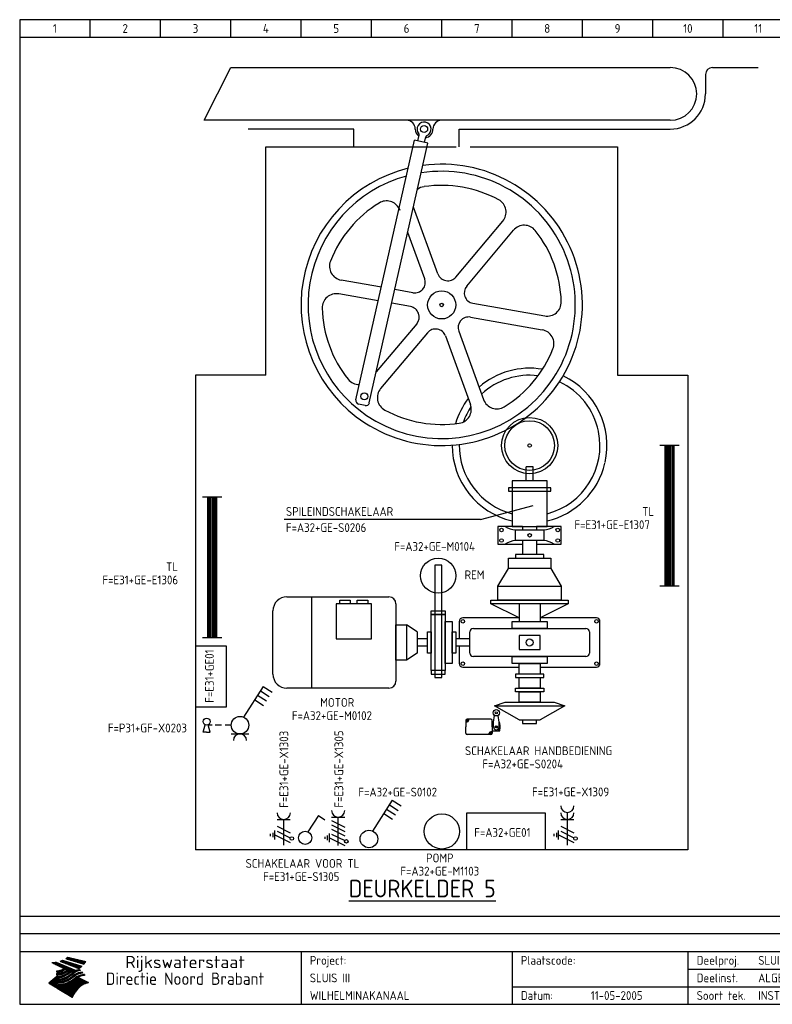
# Model space of a CAD drawing. Extents: x 10 to 411, y 10 to 290.
# Tile 1 of 2: x 10 to 224, y 10 to 290. Entities that reach past the tile are written whole.
import ezdxf
from ezdxf.enums import TextEntityAlignment as Align

# ---------------------------------------------------------------- set-up
doc = ezdxf.new("R2010")
doc.units = 0
doc.header["$MEASUREMENT"] = 0
for name, color, linetype in [('0-25', 7, 'Continuous'), ('0-35', 2, 'Continuous'), ('0-50', 3, 'Continuous'), ('B-25', 7, 'Continuous'), ('B-50', 3, 'Continuous'), ('S-25', 7, 'Continuous')]:
    doc.layers.add(name, color=color, linetype=linetype)
doc.styles.add('ISO', font='iso.shx')
doc.styles.get("Standard").update_dxf_attribs({"font": 'iso.shx'})
doc.styles.add('TXT', font='iso.shx')

# ---------------------------------------------------------------- blocks, each defined once
blk = doc.blocks.new('KADERA3')
at = {"layer": '0-25'}
for p, q in [((30, 285), (30, 290)), ((50, 285), (50, 290)), ((70, 285), (70, 290)), ((90, 285), (90, 290)), ((110, 285), (110, 290)), ((130, 285), (130, 290)), ((150, 285), (150, 290)), ((170, 285), (170, 290)), ((190, 285), (190, 290)), ((210, 285), (210, 290)), ((10, 285), (410, 285)), ((410, 35), (10, 35)), ((410, 30), (10, 30)), ((200, 20), (275, 20)), ((150, 15), (335, 15))]:
    blk.add_line(p, q, dxfattribs=at)
at = {"layer": '0-25', "color": 7}
for p, q in [((21.94, 22.42), (22.53, 22.42)), ((22.06, 22.48), (22.36, 22.48)), ((22.18, 22.53), (27.65, 20.8)), ((22.18, 22.53), (27.65, 20.8)), ((23.14, 22.99), (28.22, 21.46)), ((23.14, 22.99), (28.22, 21.46)), ((23.15, 22.98), (25.33, 22.98)), ((23.23, 23.04), (25.09, 23.04)), ((23.32, 23.1), (24.84, 23.1)), ((23.34, 22.93), (25.57, 22.93)), ((23.4, 23.15), (24.6, 23.15)), ((23.49, 23.21), (24.36, 23.21)), ((23.52, 22.87), (25.81, 22.87)), ((23.57, 23.27), (24.12, 23.27)), ((23.64, 23.32), (23.87, 23.32)), ((23.7, 23.36), (28.82, 22.17)), ((23.7, 23.36), (28.82, 22.17)), ((23.71, 22.82), (26.06, 22.82)), ((23.9, 22.76), (26.3, 22.76)), ((24.09, 22.7), (26.54, 22.7)), ((24.27, 22.65), (26.78, 22.65)), ((24.46, 22.59), (27.03, 22.59)), ((24.65, 22.53), (27.27, 22.53)), ((24.84, 22.48), (27.51, 22.48)), ((25.02, 22.42), (27.75, 22.42)), ((19.1, 21.89), (25.12, 19)), ((19.1, 21.89), (25.12, 19)), ((19.17, 21.86), (20.7, 21.86)), ((19.29, 21.8), (20.83, 21.8)), ((19.4, 21.75), (20.96, 21.75)), ((19.52, 21.69), (21.09, 21.69)), ((19.64, 21.63), (21.22, 21.63)), ((19.74, 21.92), (20.56, 21.92)), ((19.75, 21.58), (21.36, 21.58)), ((19.87, 21.52), (21.49, 21.52)), ((19.99, 21.47), (21.62, 21.47)), ((20.11, 21.41), (21.75, 21.41)), ((20.22, 21.35), (21.88, 21.35)), ((20.25, 21.97), (20.43, 21.97)), ((20.34, 21.3), (22.02, 21.3)), ((20.38, 21.99), (26.02, 19.59)), ((20.38, 21.99), (26.02, 19.59)), ((20.46, 21.24), (22.15, 21.24)), ((20.57, 21.18), (22.28, 21.18)), ((20.69, 21.13), (22.41, 21.13)), ((20.81, 21.07), (22.55, 21.07)), ((20.92, 21.02), (22.68, 21.02)), ((21.04, 20.96), (22.81, 20.96)), ((21.16, 20.9), (22.94, 20.9)), ((21.19, 19.61), (22.35, 19.61)), ((21.27, 20.85), (23.07, 20.85)), ((21.39, 20.79), (23.21, 20.79)), ((21.42, 19.67), (22.47, 19.67)), ((21.47, 22.25), (26.83, 20.19)), ((21.47, 22.25), (26.83, 20.19)), ((21.49, 22.25), (23.07, 22.25)), ((21.51, 20.73), (23.34, 20.73)), ((21.6, 22.2), (23.25, 22.2)), ((21.62, 19.72), (22.59, 19.72)), ((21.63, 20.68), (23.47, 20.68)), ((21.65, 22.31), (22.89, 22.31)), ((21.74, 20.62), (23.6, 20.62)), ((21.75, 22.14), (23.42, 22.14)), ((21.8, 22.37), (22.71, 22.37)), ((21.8, 19.78), (22.69, 19.78)), ((21.86, 20.57), (23.73, 20.57)), ((21.9, 22.08), (23.6, 22.08)), ((21.96, 19.83), (22.79, 19.83)), ((21.98, 20.51), (23.87, 20.51)), ((22.04, 22.03), (23.78, 22.03)), ((22.09, 20.45), (24, 20.45)), ((22.11, 19.89), (22.89, 19.89)), ((22.19, 21.97), (23.96, 21.97)), ((22.21, 20.4), (24.13, 20.4)), ((22.24, 19.95), (22.99, 19.95)), ((22.33, 20.34), (24.26, 20.34)), ((22.34, 21.92), (24.13, 21.92)), ((22.37, 20), (23.08, 20)), ((22.44, 20.28), (24.4, 20.28)), ((22.48, 21.86), (24.31, 21.86)), ((22.49, 20.06), (23.04, 20.06)), ((22.56, 20.23), (24.53, 20.23)), ((22.61, 20.12), (22.93, 20.12)), ((22.63, 21.8), (24.49, 21.8)), ((22.68, 20.17), (24.66, 20.17)), ((22.71, 20.17), (22.82, 20.17)), ((23.11, 20.02), (22.77, 20.2)), ((23.11, 20.02), (22.77, 20.2)), ((22.78, 21.75), (24.67, 21.75)), ((22.79, 20.12), (24.79, 20.12)), ((22.91, 20.06), (24.92, 20.06)), ((22.92, 21.69), (24.85, 21.69)), ((23.03, 20), (25.06, 20)), ((23.07, 21.63), (25.02, 21.63)), ((23.15, 19.95), (25.19, 19.95)), ((23.22, 21.58), (25.2, 21.58)), ((23.26, 19.89), (25.32, 19.89)), ((23.3, 19.61), (23.88, 19.61)), ((23.36, 21.52), (25.38, 21.52)), ((23.38, 19.83), (25.45, 19.83)), ((23.39, 19.67), (23.81, 19.67)), ((23.45, 19.7), (23.58, 19.79)), ((23.45, 19.7), (23.58, 19.79)), ((23.48, 19.72), (23.7, 19.72)), ((23.5, 19.78), (25.58, 19.78)), ((23.51, 21.47), (25.56, 21.47)), ((23.56, 19.78), (23.59, 19.78)), ((23.56, 19.39), (23.9, 19.62)), ((23.56, 19.39), (23.9, 19.62)), ((23.58, 19.79), (23.9, 19.62)), ((23.58, 19.79), (23.9, 19.62)), ((23.61, 19.72), (25.72, 19.72)), ((23.66, 21.41), (25.74, 21.41)), ((23.73, 19.67), (25.85, 19.67)), ((23.8, 21.35), (25.91, 21.35)), ((23.85, 19.61), (25.98, 19.61)), ((23.95, 21.3), (26.09, 21.3)), ((24.09, 21.24), (26.27, 21.24)), ((24.24, 21.18), (26.45, 21.18)), ((24.39, 21.13), (26.62, 21.13)), ((24.53, 21.07), (26.8, 21.07)), ((24.68, 21.02), (26.98, 21.02)), ((24.83, 20.96), (27.16, 20.96)), ((24.97, 20.9), (27.34, 20.9)), ((25.12, 20.85), (27.51, 20.85)), ((25.21, 22.37), (28, 22.37)), ((25.27, 20.79), (27.63, 20.79)), ((25.4, 22.31), (28.24, 22.31)), ((25.41, 20.73), (27.57, 20.73)), ((25.56, 20.68), (27.51, 20.68)), ((25.58, 22.25), (28.48, 22.25)), ((25.71, 20.62), (27.44, 20.62)), ((25.77, 22.2), (28.72, 22.2)), ((25.85, 20.57), (27.37, 20.57)), ((25.96, 22.14), (28.79, 22.14)), ((26, 20.51), (27.29, 20.51)), ((26.06, 19.61), (26.85, 19.61)), ((26.15, 22.08), (28.75, 22.08)), ((26.15, 20.45), (27.22, 20.45)), ((26.21, 19.67), (27.23, 19.67)), ((26.29, 20.4), (27.14, 20.4)), ((26.33, 22.03), (28.71, 22.03)), ((26.44, 20.34), (27.06, 20.34)), ((26.44, 19.72), (27.18, 19.72)), ((26.52, 21.97), (28.66, 21.97)), ((26.59, 20.28), (26.97, 20.28)), ((26.71, 21.92), (28.62, 21.92)), ((26.73, 20.23), (26.89, 20.23)), ((26.9, 21.86), (28.57, 21.86)), ((27.08, 21.8), (28.52, 21.8)), ((27.13, 19.78), (27.25, 19.64)), ((27.13, 19.78), (27.25, 19.64)), ((27.27, 21.75), (28.48, 21.75)), ((27.46, 21.69), (28.43, 21.69)), ((27.65, 21.63), (28.38, 21.63)), ((27.83, 21.58), (28.33, 21.58)), ((28.02, 21.52), (28.28, 21.52)), ((28.21, 21.47), (28.22, 21.47)), ((20.58, 17.88), (18.3, 16)), ((20.58, 17.88), (18.3, 16)), ((19.33, 16.85), (21.07, 16.85)), ((19.4, 16.91), (21.55, 16.91)), ((19.47, 16.97), (21.88, 16.97)), ((19.54, 17.02), (22.13, 17.02)), ((19.61, 17.08), (22.34, 17.08)), ((19.67, 17.13), (20.6, 17.13)), ((19.74, 17.19), (20.6, 17.19)), ((19.81, 17.25), (20.6, 17.25)), ((19.88, 17.3), (20.6, 17.3)), ((19.95, 17.36), (20.6, 17.36)), ((20.01, 17.42), (20.6, 17.42)), ((20.08, 17.47), (20.93, 17.47)), ((20.15, 17.53), (21.26, 17.53)), ((20.22, 17.58), (21.51, 17.58)), ((20.29, 17.64), (21.72, 17.64)), ((20.35, 17.7), (21.9, 17.7)), ((20.42, 17.75), (22.07, 17.75)), ((20.49, 17.81), (22.22, 17.81)), ((20.56, 17.87), (22.36, 17.87)), ((20.6, 19.11), (20.58, 19.51)), ((20.6, 19.11), (20.58, 19.51)), ((20.58, 19.5), (22.09, 19.5)), ((20.58, 19.44), (21.95, 19.44)), ((20.59, 19.38), (21.79, 19.38)), ((20.59, 19.33), (21.62, 19.33)), ((20.59, 19.27), (21.42, 19.27)), ((20.6, 19.22), (21.2, 19.22)), ((20.6, 19.16), (20.93, 19.16)), ((20.6, 19.11), (20.69, 19.12)), ((20.6, 19.11), (20.69, 19.12)), ((20.6, 18.79), (20.77, 18.81)), ((20.6, 18.79), (20.77, 18.81)), ((20.6, 18.29), (20.6, 18.79)), ((20.6, 18.29), (20.6, 18.79)), ((20.6, 18.77), (22.46, 18.77)), ((20.6, 18.71), (22.33, 18.71)), ((20.6, 18.65), (22.19, 18.65)), ((20.6, 18.6), (22.04, 18.6)), ((20.6, 18.54), (21.87, 18.54)), ((20.6, 18.48), (21.68, 18.48)), ((20.6, 18.43), (21.46, 18.43)), ((20.6, 18.37), (21.21, 18.37)), ((20.6, 18.32), (20.87, 18.32)), ((20.6, 18.29), (20.88, 18.32)), ((20.6, 18.29), (20.88, 18.32)), ((20.6, 17.88), (20.86, 17.91)), ((20.6, 17.88), (20.86, 17.91)), ((20.6, 17.43), (20.97, 17.48)), ((20.6, 17.43), (20.97, 17.48)), ((20.6, 17.43), (20.6, 17.09)), ((20.6, 17.43), (20.6, 17.09)), ((20.6, 17.09), (21.26, 17.16)), ((20.6, 17.09), (21.26, 17.16)), ((20.6, 16.8), (21.37, 16.89)), ((20.6, 16.8), (21.37, 16.89)), ((20.6, 16.8), (20.6, 16.45)), ((20.6, 16.8), (20.6, 16.45)), ((20.9, 19.55), (22.23, 19.55)), ((20.9, 18.82), (22.59, 18.82)), ((20.98, 17.92), (22.5, 17.92)), ((21.02, 17.13), (22.53, 17.13)), ((21.32, 18.88), (22.71, 18.88)), ((21.32, 17.98), (22.62, 17.98)), ((21.47, 17.19), (22.7, 17.19)), ((21.59, 18.03), (22.74, 18.03)), ((21.61, 18.93), (22.82, 18.93)), ((21.77, 17.25), (22.85, 17.25)), ((21.8, 18.09), (22.85, 18.09)), ((21.84, 18.99), (22.92, 18.99)), ((21.99, 18.15), (22.95, 18.15)), ((22.01, 17.3), (22.99, 17.3)), ((22.03, 19.05), (23.03, 19.05)), ((22.16, 18.2), (23.05, 18.2)), ((22.21, 19.1), (23.12, 19.1)), ((22.21, 17.36), (23.12, 17.36)), ((22.31, 18.26), (23.15, 18.26)), ((22.36, 19.16), (23.22, 19.16)), ((22.39, 17.42), (23.24, 17.42)), ((22.45, 18.32), (23.24, 18.32)), ((22.51, 19.22), (23.3, 19.22)), ((22.56, 17.47), (23.36, 17.47)), ((22.59, 18.37), (23.33, 18.37)), ((22.64, 19.27), (23.39, 19.27)), ((22.71, 18.43), (23.42, 18.43)), ((22.71, 17.53), (23.47, 17.53)), ((22.77, 19.33), (23.47, 19.33)), ((22.83, 18.48), (23.5, 18.48)), ((22.84, 17.58), (23.57, 17.58)), ((22.89, 19.38), (23.55, 19.38)), ((22.94, 18.54), (23.58, 18.54)), ((22.96, 16.85), (23.86, 16.85)), ((22.97, 17.64), (23.67, 17.64)), ((23, 19.44), (23.63, 19.44)), ((23.04, 18.6), (23.66, 18.6)), ((23.1, 19.5), (23.72, 19.5)), ((23.1, 17.7), (23.77, 17.7)), ((23.12, 16.91), (23.96, 16.91)), ((23.14, 18.65), (23.74, 18.65)), ((23.21, 19.55), (23.8, 19.55)), ((23.21, 17.75), (23.86, 17.75)), ((23.24, 18.71), (23.82, 18.71)), ((23.26, 16.97), (24.05, 16.97)), ((23.32, 17.81), (23.95, 17.81)), ((23.33, 18.77), (23.91, 18.77)), ((23.39, 17.02), (24.14, 17.02)), ((23.42, 18.82), (23.99, 18.82)), ((23.42, 17.87), (24.03, 17.87)), ((23.51, 18.88), (24.07, 18.88)), ((23.52, 17.92), (24.11, 17.92)), ((23.52, 17.08), (24.22, 17.08)), ((23.54, 18.9), (24.3, 19.42)), ((23.54, 18.9), (24.3, 19.42)), ((23.59, 18.93), (24.15, 18.93)), ((23.62, 17.98), (24.2, 17.98)), ((23.63, 17.13), (24.3, 17.13)), ((23.65, 18.59), (24.62, 19.25)), ((23.65, 18.59), (24.62, 19.25)), ((23.67, 18.99), (24.23, 18.99)), ((23.71, 18.03), (24.28, 18.03)), ((23.75, 19.05), (24.32, 19.05)), ((23.75, 17.19), (24.38, 17.19)), ((23.79, 18.09), (24.36, 18.09)), ((23.83, 19.1), (24.4, 19.1)), ((23.85, 17.25), (24.46, 17.25)), ((23.88, 18.15), (24.44, 18.15)), ((23.92, 19.16), (24.48, 19.16)), ((23.94, 18.19), (25.23, 19.07)), ((23.94, 18.19), (25.23, 19.07)), ((23.95, 17.3), (24.55, 17.3)), ((23.96, 19.55), (25.96, 19.55)), ((23.96, 18.2), (24.53, 18.2)), ((24, 19.22), (24.56, 19.22)), ((24.04, 18.26), (24.61, 18.26)), ((24.05, 17.36), (24.63, 17.36)), ((24.06, 17.88), (25.34, 18.76)), ((24.06, 17.88), (25.34, 18.76)), ((24.08, 19.5), (25.88, 19.5)), ((24.08, 19.27), (24.58, 19.27)), ((24.13, 18.32), (24.69, 18.32)), ((24.14, 17.42), (24.71, 17.42)), ((24.16, 19.33), (24.47, 19.33)), ((24.2, 19.44), (25.79, 19.44)), ((24.21, 18.37), (24.77, 18.37)), ((24.23, 17.47), (24.79, 17.47)), ((24.24, 17.48), (25.52, 18.36)), ((24.24, 17.48), (25.52, 18.36)), ((24.25, 19.38), (24.36, 19.38)), ((24.29, 18.43), (24.85, 18.43)), ((24.3, 19.42), (24.62, 19.25)), ((24.3, 19.42), (24.62, 19.25)), ((24.31, 19.38), (25.71, 19.38)), ((24.31, 17.53), (24.87, 17.53)), ((24.35, 17.17), (25.64, 18.05)), ((24.35, 17.17), (25.64, 18.05)), ((24.37, 18.48), (24.94, 18.48)), ((24.39, 17.58), (24.96, 17.58)), ((24.43, 19.33), (25.62, 19.33)), ((24.45, 18.54), (25.02, 18.54)), ((24.47, 17.64), (25.04, 17.64)), ((24.54, 18.6), (25.1, 18.6)), ((24.55, 19.27), (25.54, 19.27)), ((24.56, 17.7), (25.12, 17.7)), ((24.62, 18.65), (25.18, 18.65)), ((24.63, 16.72), (25.91, 17.6)), ((24.63, 16.72), (25.91, 17.6)), ((24.64, 17.75), (25.2, 17.75)), ((24.67, 19.22), (25.45, 19.22)), ((24.7, 18.71), (25.27, 18.71)), ((24.72, 17.81), (25.29, 17.81)), ((24.78, 19.16), (25.37, 19.16)), ((24.78, 18.77), (25.34, 18.77)), ((24.8, 17.87), (25.37, 17.87)), ((24.82, 16.85), (28.23, 16.85)), ((24.87, 18.82), (25.4, 18.82)), ((24.89, 17.92), (25.45, 17.92)), ((24.9, 19.1), (25.28, 19.1)), ((24.9, 16.91), (28.11, 16.91)), ((24.95, 18.88), (25.45, 18.88)), ((24.97, 17.98), (25.53, 17.98)), ((24.99, 16.97), (28, 16.97)), ((25.02, 19.05), (25.2, 19.05)), ((25.03, 18.93), (25.51, 18.93)), ((25.05, 18.03), (25.61, 18.03)), ((25.07, 17.02), (27.89, 17.02)), ((25.11, 18.99), (25.57, 18.99)), ((26.02, 19.59), (25.12, 19)), ((26.02, 19.59), (25.12, 19)), ((25.13, 18.09), (25.68, 18.09)), ((25.15, 17.08), (27.77, 17.08)), ((25.19, 19.05), (25.63, 19.05)), ((25.21, 18.15), (25.75, 18.15)), ((25.23, 17.13), (27.66, 17.13)), ((25.26, 19.1), (25.7, 19.1)), ((25.3, 18.2), (25.82, 18.2)), ((25.31, 17.19), (27.55, 17.19)), ((25.33, 19.16), (25.77, 19.16)), ((25.38, 18.26), (25.89, 18.26)), ((25.39, 19.22), (25.85, 19.22)), ((25.4, 17.25), (27.43, 17.25)), ((25.46, 18.32), (25.97, 18.32)), ((25.47, 19.27), (25.93, 19.27)), ((25.48, 17.3), (27.32, 17.3)), ((25.54, 19.33), (26.03, 19.33)), ((25.54, 18.37), (26.06, 18.37)), ((25.56, 17.36), (27.21, 17.36)), ((25.62, 18.43), (26.14, 18.43)), ((25.63, 19.38), (26.13, 19.38)), ((25.64, 17.42), (27.1, 17.42)), ((25.7, 18.48), (26.24, 18.48)), ((25.72, 19.44), (26.24, 19.44)), ((25.73, 17.47), (26.98, 17.47)), ((25.79, 18.54), (26.34, 18.54)), ((25.81, 17.53), (26.87, 17.53)), ((25.82, 19.5), (26.36, 19.5)), ((25.89, 18.6), (26.46, 18.6)), ((25.89, 17.58), (26.76, 17.58)), ((25.93, 19.55), (26.53, 19.55)), ((25.96, 17.64), (26.64, 17.64)), ((25.99, 18.65), (26.58, 18.65)), ((26.04, 17.7), (26.59, 17.7)), ((26.1, 18.71), (26.72, 18.71)), ((26.12, 17.75), (26.67, 17.75)), ((26.2, 17.81), (26.76, 17.81)), ((26.23, 18.77), (26.89, 18.77)), ((26.29, 17.87), (26.86, 17.87)), ((26.37, 18.82), (27.09, 18.82)), ((26.39, 17.92), (26.97, 17.92)), ((26.49, 17.98), (27.09, 17.98)), ((26.53, 18.88), (27.34, 18.88)), ((26.56, 17.68), (29.54, 16.2)), ((26.56, 17.68), (29.54, 16.2)), ((26.6, 18.03), (27.22, 18.03)), ((26.72, 18.09), (27.38, 18.09)), ((26.73, 18.93), (27.66, 18.93)), ((26.85, 18.15), (27.56, 18.15)), ((26.99, 18.99), (27.9, 18.99)), ((27, 18.2), (27.8, 18.2)), ((27.18, 18.26), (28.13, 18.26)), ((27.26, 19.05), (27.84, 19.05)), ((27.39, 18.32), (28.47, 18.32)), ((27.7, 18.37), (28.49, 18.37)), ((27.78, 19.1), (27.93, 18.96)), ((27.78, 19.1), (27.93, 18.96)), ((28, 18.43), (28.44, 18.43)), ((28.39, 18.48), (28.54, 18.32)), ((28.39, 18.48), (28.54, 18.32)), ((24.94, 11.97), (18.3, 16)), ((24.94, 11.97), (18.3, 16)), ((18.31, 16.01), (20.96, 16.01)), ((18.38, 16.07), (21.46, 16.07)), ((18.38, 15.95), (20.6, 15.95)), ((18.45, 16.12), (21.88, 16.12)), ((18.47, 15.9), (20.6, 15.9)), ((18.52, 16.18), (22.15, 16.18)), ((18.57, 15.84), (20.6, 15.84)), ((18.59, 16.23), (22.38, 16.23)), ((18.65, 16.29), (22.58, 16.29)), ((18.66, 15.78), (20.6, 15.78)), ((18.72, 16.35), (22.75, 16.35)), ((18.75, 15.73), (20.6, 15.73)), ((18.79, 16.4), (22.91, 16.4)), ((18.85, 15.67), (20.6, 15.67)), ((18.86, 16.46), (20.6, 16.46)), ((18.93, 16.52), (20.6, 16.52)), ((18.94, 15.62), (20.6, 15.62)), ((18.99, 16.57), (20.6, 16.57)), ((19.03, 15.56), (27.83, 15.56)), ((19.06, 16.63), (20.6, 16.63)), ((19.12, 15.5), (27.75, 15.5)), ((19.13, 16.68), (20.6, 16.68)), ((19.2, 16.74), (20.6, 16.74)), ((19.22, 15.45), (27.66, 15.45)), ((19.27, 16.8), (20.6, 16.8)), ((19.31, 15.39), (27.58, 15.39)), ((19.4, 15.33), (27.5, 15.33)), ((19.49, 15.28), (27.43, 15.28)), ((19.59, 15.22), (27.36, 15.22)), ((19.68, 15.17), (27.29, 15.17)), ((19.77, 15.11), (27.22, 15.11)), ((19.86, 15.05), (27.15, 15.05)), ((19.96, 15), (27.09, 15)), ((20.05, 14.94), (27.02, 14.94)), ((20.14, 14.88), (26.96, 14.88)), ((20.24, 14.83), (26.9, 14.83)), ((20.33, 14.77), (26.84, 14.77)), ((20.42, 14.72), (26.79, 14.72)), ((20.51, 14.66), (26.73, 14.66)), ((20.6, 16.45), (21.56, 16.56)), ((20.6, 16.45), (21.56, 16.56)), ((20.6, 15.97), (21.67, 16.09)), ((20.6, 15.97), (21.67, 16.09)), ((20.6, 15.97), (20.6, 15.58)), ((20.6, 15.97), (20.6, 15.58)), ((20.6, 15.58), (21.95, 15.73)), ((20.6, 15.58), (21.95, 15.73)), ((20.61, 14.6), (26.68, 14.6)), ((20.7, 16.46), (23.06, 16.46)), ((20.7, 14.55), (26.62, 14.55)), ((20.79, 14.49), (26.57, 14.49)), ((20.88, 14.43), (26.52, 14.43)), ((20.94, 15.62), (27.92, 15.62)), ((20.98, 14.38), (26.47, 14.38)), ((21.07, 14.32), (26.42, 14.32)), ((21.16, 14.27), (26.38, 14.27)), ((21.2, 16.52), (23.2, 16.52)), ((21.25, 14.21), (26.33, 14.21)), ((21.35, 14.15), (26.29, 14.15)), ((21.44, 14.1), (26.24, 14.1)), ((21.45, 15.67), (28.01, 15.67)), ((21.53, 14.04), (26.2, 14.04)), ((21.72, 16.57), (23.32, 16.57)), ((21.96, 15.73), (28.11, 15.73)), ((22.1, 16.63), (23.44, 16.63)), ((22.34, 15.78), (28.21, 15.78)), ((22.38, 16.68), (23.56, 16.68)), ((22.6, 16.74), (23.66, 16.74)), ((22.62, 15.84), (28.33, 15.84)), ((22.79, 16.8), (23.77, 16.8)), ((22.84, 15.9), (28.52, 15.9)), ((23.04, 15.95), (28.71, 15.95)), ((23.21, 16.01), (28.9, 16.01)), ((23.37, 16.07), (29.08, 16.07)), ((23.51, 16.12), (29.27, 16.12)), ((29.41, 16.17), (23.65, 16.17)), ((23.77, 16.23), (29.47, 16.23)), ((23.89, 16.29), (29.36, 16.29)), ((24, 16.35), (29.24, 16.35)), ((24.11, 16.4), (29.13, 16.4)), ((24.21, 16.46), (29.02, 16.46)), ((24.31, 16.52), (28.91, 16.52)), ((24.4, 16.57), (28.79, 16.57)), ((24.49, 16.63), (28.68, 16.63)), ((24.57, 16.68), (28.57, 16.68)), ((24.66, 16.74), (28.45, 16.74)), ((24.74, 16.8), (28.34, 16.8)), ((28.29, 15.83), (29.54, 16.2)), ((28.29, 15.83), (29.54, 16.2)), ((29.54, 16.2), (29.45, 16.17)), ((29.54, 16.2), (29.45, 16.17)), ((29.46, 16.18), (29.47, 16.18)), ((21.63, 13.98), (26.16, 13.98)), ((21.72, 13.93), (26.12, 13.93)), ((21.81, 13.87), (26.08, 13.87)), ((21.9, 13.82), (26.04, 13.82)), ((22, 13.76), (26, 13.76)), ((22.09, 13.7), (25.96, 13.7)), ((22.18, 13.65), (25.93, 13.65)), ((22.27, 13.59), (25.89, 13.59)), ((22.37, 13.53), (25.86, 13.53)), ((22.46, 13.48), (25.82, 13.48)), ((22.55, 13.42), (25.79, 13.42)), ((22.65, 13.37), (25.76, 13.37)), ((22.74, 13.31), (25.73, 13.31)), ((22.83, 13.25), (25.69, 13.25)), ((22.92, 13.2), (25.66, 13.2)), ((23.02, 13.14), (25.63, 13.14)), ((23.11, 13.08), (25.59, 13.08)), ((23.2, 13.03), (25.56, 13.03)), ((23.29, 12.97), (25.53, 12.97)), ((23.39, 12.92), (25.5, 12.92)), ((23.48, 12.86), (25.46, 12.86)), ((23.57, 12.8), (25.43, 12.8)), ((23.66, 12.75), (25.4, 12.75)), ((23.76, 12.69), (25.36, 12.69)), ((23.85, 12.63), (25.33, 12.63)), ((23.94, 12.58), (25.3, 12.58)), ((24.04, 12.52), (25.26, 12.52)), ((24.13, 12.47), (25.23, 12.47)), ((24.22, 12.41), (25.2, 12.41)), ((24.31, 12.35), (25.17, 12.35)), ((24.41, 12.3), (25.13, 12.3)), ((24.5, 12.24), (25.1, 12.24)), ((24.59, 12.18), (25.07, 12.18)), ((24.68, 12.13), (25.03, 12.13)), ((24.78, 12.07), (25, 12.07)), ((24.87, 12.02), (24.97, 12.02)), ((24.94, 11.97), (25.81, 13.45)), ((24.94, 11.97), (25.81, 13.45))]:
    blk.add_line(p, q, dxfattribs=at)
for centre, radius, start, end in [((19.84, 27.26), 5.27, 288.0217, 296.3084), ((19.84, 27.26), 5.27, 288.0217, 296.3084), ((20.49, 27.56), 5.28, 300.0654, 307.393), ((20.49, 27.56), 5.28, 300.0654, 307.393), ((19.15, 29.7), 7.8, 269.6055, 279.0886), ((19.15, 29.7), 7.8, 269.6055, 279.0886), ((19.93, 25.38), 5.91, 276.3402, 298.7463), ((19.93, 25.38), 5.91, 276.3402, 298.7463), ((19.84, 25.09), 6.03, 278.129, 302.868), ((19.84, 25.09), 6.03, 278.129, 302.868), ((20.35, 24.56), 5.76, 274.164, 302.5474), ((20.35, 24.56), 5.76, 274.164, 302.5474), ((27.05, 17.17), 2.63, 107.4286, 133.7799), ((27.05, 17.17), 2.63, 107.4286, 133.7799), ((27.01, 16.84), 2.93, 87.7348, 104.8316), ((27.01, 16.84), 2.93, 87.7348, 104.8316), ((27.37, 15.71), 3.93, 91.7838, 103.2817), ((27.37, 15.71), 3.93, 91.7838, 103.2817), ((24.11, 24.7), 5.26, 301.1147, 312.2814), ((24.11, 24.7), 5.26, 301.1147, 312.2814), ((21.95, 27.32), 8.59, 316.9248, 323.1399), ((21.95, 27.32), 8.59, 316.9248, 323.1399), ((20.21, 23.78), 5.91, 273.6149, 304.3803), ((20.21, 23.78), 5.91, 273.6149, 304.3803), ((20.05, 24.28), 6.02, 277.9472, 305.7139), ((20.05, 24.28), 6.02, 277.9472, 305.7139), ((20.04, 23.49), 6.09, 278.8115, 306.4242), ((20.04, 23.49), 6.09, 278.8115, 306.4242), ((20.53, 23.07), 5.96, 277.0519, 304.973), ((20.53, 23.07), 5.96, 277.0519, 304.973), ((20.72, 22.76), 5.91, 276.3402, 304.3803), ((20.72, 22.76), 5.91, 276.3402, 304.3803), ((21.06, 22.34), 5.81, 274.9043, 303.1745), ((21.06, 22.34), 5.81, 274.9043, 303.1745), ((20.82, 22.06), 6.04, 278.1111, 305.8489), ((20.82, 22.06), 6.04, 278.1111, 305.8489), ((27.45, 16.91), 2.81, 110.4143, 138.7411), ((27.45, 16.91), 2.81, 110.4143, 138.7411), ((27.57, 15.64), 3.4, 98.1566, 126.9045), ((27.57, 15.64), 3.4, 98.1566, 126.9045), ((27.91, 15.54), 3.39, 100.5835, 132.088), ((27.91, 15.54), 3.39, 100.5835, 132.088), ((28.21, 14.74), 3.67, 95.7581, 128.7216), ((28.21, 14.74), 3.67, 95.7581, 128.7216), ((28.4, 15.05), 3.21, 96.3886, 125.0052), ((28.4, 15.05), 3.21, 96.3886, 125.0052), ((27.82, 16.31), 2.8, 90.634, 105.1984), ((27.82, 16.31), 2.8, 90.634, 105.1984), ((28.19, 15.04), 3.93, 93.8342, 103.2817), ((28.19, 15.04), 3.93, 93.8342, 103.2817), ((28.58, 15.69), 2.8, 93.8141, 105.1984), ((28.58, 15.69), 2.8, 93.8141, 105.1984), ((28.95, 14.41), 3.93, 96.0135, 103.2817), ((28.95, 14.41), 3.93, 96.0135, 103.2817), ((21.3, 21.6), 5.91, 276.3402, 304.3803), ((21.3, 21.6), 5.91, 276.3402, 304.3803), ((31.24, 10.26), 6.3, 117.9568, 149.6251), ((31.24, 10.26), 6.3, 117.9568, 149.6251)]:
    blk.add_arc(centre, radius, start, end, dxfattribs=at)
at = {"layer": '0-35'}
for p, q in [((90, 25), (90, 10)), ((150, 25), (150, 10)), ((200, 25), (200, 10))]:
    blk.add_line(p, q, dxfattribs=at)
at = {"layer": '0-50'}
blk.add_line((10, 25), (410, 25), dxfattribs=at)
blk.add_lwpolyline([(10, 10), (410, 10), (410, 290), (10, 290)], close=True, dxfattribs=at)
at = {"layer": '0-25', "style": 'ISO'}
for s, p in [('Project:', (92.5, 22.5)), ('Plaatscode:', (152.5, 22.5)), ('Deelproj.', (202.5, 22.5)), ('Deelinst.', (202.5, 17.5)), ('Datum:', (152.5, 12.5)), ('Soort tek.', (202.5, 12.5))]:
    blk.add_text(s, height=2.5, dxfattribs=at).set_placement(p, align=Align.MIDDLE_LEFT)
for tag, p in [('STR1', (20, 287.5)), ('STR2', (40, 287.5)), ('STR3', (60, 287.5)), ('STR4', (80, 287.5)), ('STR5', (100, 287.5)), ('STR6', (120, 287.5)), ('STR7', (140, 287.5)), ('STR8', (160, 287.5)), ('STR9', (180, 287.5)), ('STR10', (200, 287.5)), ('STR11', (220, 287.5)), ('STR12', (240, 287.5)), ('STR13', (260, 287.5)), ('STR14', (280, 287.5)), ('STR15', (300, 287.5)), ('STR16', (320, 287.5)), ('STR17', (340, 287.5)), ('STR18', (360, 287.5)), ('STR19', (380, 287.5)), ('STR20', (400, 287.5)), ('W', (180, 12.5)), ('Z', (310, 12.5)), ('Y', (327.5, 12.5))]:
    blk.add_attdef(tag, text='', height=2.5, dxfattribs=at).set_placement(p, align=Align.MIDDLE)
for tag, p in [('N', (220, 22.5)), ('B', (92.5, 17.5)), ('P', (220, 17.5)), ('C', (92.5, 12.5)), ('U', (220, 12.5)), ('REV', (295, 12.5))]:
    blk.add_attdef(tag, text='', height=2.5, dxfattribs=at).set_placement(p, align=Align.MIDDLE_LEFT)
at = {"layer": '0-35', "style": 'ISO', "width": 1.182609}
blk.add_text('Rijkswaterstaat', height=3.5, dxfattribs=at).set_placement((40, 20.28), (74, 20.28), align=Align.FIT)
at = {"layer": '0-35', "color": 2, "style": 'ISO', "width": 1.016949}
blk.add_text('Directie Noord Brabant', height=3.5, dxfattribs=at).set_placement((34.5, 15.53), (79.5, 15.53), align=Align.FIT)
at = {"layer": '0-35', "style": 'ISO'}
blk.add_attdef('RNR', text='', height=3.5, dxfattribs=at).set_placement((305, 17.5), align=Align.MIDDLE)
for tag, p in [('X', (178.5, 17.5)), ('FORM', (402.5, 15))]:
    blk.add_attdef(tag, text='', height=3.5, dxfattribs=at).set_placement(p, align=Align.MIDDLE_LEFT)
at = {"layer": '0-50', "style": 'ISO'}
for tag, p in [('M', (342.5, 15)), ('O', (365, 15))]:
    blk.add_attdef(tag, text='', height=5, dxfattribs=at).set_placement(p, align=Align.MIDDLE)
blk.add_attdef('Q', text='', height=5, dxfattribs=at).set_placement((382.5, 15), align=Align.MIDDLE_LEFT)

msp = doc.modelspace()

# ---------------------------------------------------------------- linework, layer by layer
for p, q in [((62.5, 261.39), (70, 276.39)), ((70, 276.39), (195, 276.39)), ((207, 276.39), (220, 276.39)), ((205, 274.39), (205, 268.89)), ((195, 261.39), (62.5, 261.39)), ((105, 258.89), (75, 258.89)), ((105, 253.89), (105, 258.89)), ((135, 253.89), (135, 258.89)), ((135, 258.89), (195, 258.89)), ((105.62, 181.9), (122.29, 255.73)), ((109.42, 181.04), (126.09, 254.87)), ((126.09, 254.87), (122.29, 255.73)), ((123.24, 255.51), (123.61, 257.13)), ((125.14, 255.08), (125.51, 256.7)), ((80, 188.89), (80, 253.89)), ((80, 253.89), (134.13, 253.89)), ((138.13, 253.89), (155, 253.89)), ((155, 253.89), (180, 253.89)), ((180, 253.89), (180, 188.89)), ((117.9, 236.29), (118.07, 235.82)), ((128.92, 217.71), (122, 236.73)), ((134.03, 216.81), (147.36, 232.69)), ((137.1, 214.24), (150.43, 230.12)), ((125.16, 216.34), (120.37, 229.51)), ((112.85, 213.94), (101.4, 215.96)), ((121.82, 212.36), (116.7, 213.26)), ((111.97, 210.04), (100.71, 212.02)), ((121.12, 208.42), (115.82, 209.36)), ((138.88, 209.35), (159.29, 205.75)), ((138.18, 205.41), (158.6, 201.81)), ((122.9, 203.54), (111.41, 189.84)), ((125.97, 200.97), (112.64, 185.08)), ((131.08, 200.07), (138.17, 180.58)), ((134.84, 201.43), (141.93, 181.95)), ((80, 188.89), (60, 188.89)), ((60, 188.89), (60, 53.89)), ((180, 188.89), (200, 188.89)), ((200, 188.89), (200, 53.89)), ((108.23, 180.29), (106.37, 180.71)), ((197.5, 168.89), (192, 168.89)), ((193.5, 168.89), (196, 168.89)), ((193.5, 128.89), (193.5, 168.89)), ((193.8, 168.89), (193.8, 128.89)), ((194.2, 168.89), (194.2, 128.89)), ((194.6, 168.89), (194.6, 128.89)), ((195, 168.89), (195, 128.89)), ((195.4, 168.89), (195.4, 128.89)), ((195.8, 168.89), (195.8, 128.89)), ((196, 168.89), (196, 128.89)), ((156, 162.89), (154, 162.89)), ((154, 158.89), (154, 162.89)), ((156, 158.89), (156, 162.89)), ((149, 156.89), (149, 155.89)), ((161, 156.89), (149, 156.89)), ((150, 158.89), (150, 145.89)), ((160, 158.89), (150, 158.89)), ((160, 145.89), (160, 158.89)), ((161, 155.89), (161, 156.89)), ((67.5, 154.25), (62, 154.25)), ((63.5, 114.25), (63.5, 154.25)), ((63.5, 154.25), (66, 154.25)), ((63.8, 154.25), (63.8, 114.25)), ((64.2, 154.25), (64.2, 114.25)), ((64.6, 154.25), (64.6, 114.25)), ((65, 154.25), (65, 114.25)), ((65.4, 154.25), (65.4, 114.25)), ((65.8, 154.25), (65.8, 114.25)), ((66, 154.25), (66, 114.25)), ((149, 155.89), (161, 155.89)), ((141, 147.89), (156, 151.89)), ((150, 148.89), (150, 146.89)), ((160, 146.89), (160, 148.89)), ((141, 147.89), (85.18, 147.89)), ((146, 145.89), (146, 140.89)), ((153, 145.89), (146, 145.89)), ((150, 145.89), (160, 145.89)), ((153, 145.89), (153, 144.89)), ((164, 145.89), (157, 145.89)), ((157, 145.89), (157, 144.89)), ((164, 140.89), (164, 145.89)), ((151, 144.89), (159, 144.89)), ((151, 141.89), (151, 144.89)), ((159, 144.89), (159, 141.89)), ((146, 140.89), (153, 140.89)), ((159, 141.89), (151, 141.89)), ((153, 141.89), (153, 137.89)), ((157, 141.89), (157, 137.89)), ((157, 140.89), (164, 140.89)), ((159, 137.89), (151, 137.89)), ((151, 137.89), (151, 136.89)), ((159, 136.89), (159, 137.89)), ((130, 134.89), (128, 134.89)), ((128, 134.89), (128, 102.89)), ((130, 102.89), (130, 134.89)), ((149, 136.89), (161, 136.89)), ((149, 133.89), (149, 136.89)), ((151, 136.89), (159, 136.89)), ((161, 136.89), (161, 133.89)), ((146, 128.89), (149, 133.89)), ((161, 133.89), (149, 133.89)), ((161, 133.89), (164, 128.89)), ((146, 128.89), (164, 128.89)), ((146, 124.89), (146, 128.89)), ((164, 128.89), (164, 124.89)), ((197.5, 128.89), (192, 128.89)), ((196, 128.89), (193.5, 128.89)), ((86, 125.89), (100, 125.89)), ((93, 125.89), (93, 99.89)), ((100, 125.89), (115, 125.89)), ((110, 123.89), (100, 123.89)), ((100, 123.89), (100, 113.89)), ((101, 123.89), (101, 124.89)), ((101, 124.89), (104, 124.89)), ((104, 123.89), (101, 123.89)), ((104, 124.89), (104, 123.89)), ((106, 123.89), (106, 124.89)), ((106, 124.89), (109, 124.89)), ((109, 123.89), (106, 123.89)), ((109, 124.89), (109, 123.89)), ((110, 113.89), (110, 123.89)), ((117, 123.89), (117, 101.89)), ((144, 124.89), (166, 124.89)), ((144, 123.89), (144, 124.89)), ((166, 123.89), (144, 123.89)), ((152, 119.89), (144, 123.89)), ((164, 124.89), (146, 124.89)), ((152, 123.89), (152, 118.89)), ((158, 123.89), (158, 118.89)), ((166, 123.89), (158, 119.89)), ((166, 124.89), (166, 123.89)), ((82, 103.89), (82, 121.89)), ((127, 121.89), (131, 121.89)), ((127, 120.89), (127, 121.89)), ((127, 120.89), (131, 120.89)), ((127, 104.89), (127, 120.89)), ((131, 120.89), (127, 120.89)), ((131, 121.89), (131, 120.89)), ((131, 120.89), (131, 104.89)), ((117, 117.89), (120, 117.89)), ((117, 107.89), (117, 117.89)), ((120, 117.89), (120, 107.89)), ((123, 115.89), (120, 117.89)), ((131, 118.89), (133, 118.89)), ((131, 106.89), (131, 118.89)), ((133, 118.89), (133, 106.89)), ((135, 118.89), (135, 113.89)), ((152, 119.89), (136, 119.89)), ((150, 118.89), (160, 118.89)), ((150, 116.89), (150, 118.89)), ((174, 119.89), (158, 119.89)), ((160, 118.89), (160, 116.89)), ((175, 106.89), (175, 118.89)), ((123, 115.89), (123, 109.89)), ((126, 115.89), (127, 115.89)), ((126, 109.89), (126, 115.89)), ((127, 115.89), (127, 109.89)), ((133, 115.89), (134, 115.89)), ((133, 109.89), (133, 115.89)), ((134, 115.89), (134, 109.89)), ((138, 109.89), (138, 115.89)), ((139, 116.89), (171, 116.89)), ((160, 116.89), (150, 116.89)), ((158, 114.89), (152, 114.89)), ((152, 114.89), (152, 110.89)), ((158, 110.89), (158, 114.89)), ((172, 115.89), (172, 109.89)), ((67.5, 114.25), (62, 114.25)), ((66, 114.25), (63.5, 114.25)), ((100, 113.89), (110, 113.89)), ((126, 113.89), (123, 113.89)), ((138, 113.89), (134, 113.89)), ((60, 111.98), (68.68, 111.98)), ((68.68, 111.98), (68.68, 94.48)), ((123, 109.89), (120, 107.89)), ((126, 111.89), (123, 111.89)), ((127, 109.89), (126, 109.89)), ((134, 109.89), (133, 109.89)), ((138, 111.89), (134, 111.89)), ((135, 111.89), (135, 106.89)), ((152, 110.89), (158, 110.89)), ((120, 107.89), (117, 107.89)), ((133, 106.89), (131, 106.89)), ((171, 108.89), (139, 108.89)), ((150, 108.89), (160, 108.89)), ((150, 106.89), (150, 108.89)), ((160, 106.89), (150, 106.89)), ((152, 106.89), (158, 106.89)), ((152, 103.89), (152, 106.89)), ((158, 106.89), (158, 103.89)), ((160, 108.89), (160, 106.89)), ((131, 104.89), (127, 104.89)), ((131, 104.89), (127, 104.89)), ((127, 104.89), (127, 103.89)), ((127, 103.89), (131, 103.89)), ((131, 103.89), (131, 104.89)), ((136, 105.89), (152, 105.89)), ((159, 103.89), (151, 103.89)), ((151, 103.89), (151, 102.89)), ((158, 103.89), (152, 103.89)), ((158, 105.89), (174, 105.89)), ((159, 102.89), (159, 103.89)), ((128, 102.89), (130, 102.89)), ((151, 102.89), (159, 102.89)), ((152, 102.89), (158, 102.89)), ((152, 99.89), (152, 102.89)), ((158, 102.89), (158, 99.89)), ((115, 99.89), (86, 99.89)), ((151, 99.89), (159, 99.89)), ((151, 98.89), (151, 99.89)), ((159, 98.89), (151, 98.89)), ((158, 99.89), (152, 99.89)), ((152, 98.89), (158, 98.89)), ((152, 95.89), (152, 98.89)), ((158, 98.89), (158, 95.89)), ((159, 99.89), (159, 98.89)), ((145, 94.89), (148, 95.89)), ((148, 95.89), (162, 95.89)), ((158, 95.89), (152, 95.89)), ((162, 95.89), (165, 94.89)), ((68.68, 94.48), (60, 94.48)), ((145, 94.89), (165, 94.89)), ((152, 90.89), (145, 94.89)), ((165, 94.89), (158, 90.89)), ((136.83, 90.7), (136.83, 88.9)), ((136.83, 90.3), (137.23, 90.3)), ((137.33, 90.99), (137.14, 90.42)), ((143.93, 91.1), (137.23, 91.1)), ((137.63, 91.1), (137.63, 90.7)), ((144.33, 88.9), (144.33, 90.7)), ((144.73, 90.1), (144.33, 90.1)), ((144.73, 90.2), (145.04, 92.15)), ((144.73, 88.9), (144.73, 90.2)), ((146.33, 90.2), (146.02, 92.15)), ((146.33, 88.9), (146.33, 90.2)), ((146.53, 90), (146.33, 90)), ((146.33, 89.6), (146.53, 89.6)), ((146.53, 89.6), (146.53, 90)), ((152, 90.89), (158, 90.89)), ((153, 90.89), (153, 89.89)), ((153, 89.89), (157, 89.89)), ((157, 89.89), (157, 90.89)), ((136.83, 87.1), (136.83, 88.9)), ((143.53, 86.7), (143.53, 87.1)), ((143.84, 86.82), (144.03, 87.39)), ((144.33, 87.5), (143.93, 87.5)), ((144.33, 88.9), (144.33, 87.1)), ((146.23, 87.7), (144.33, 87.7)), ((145.7, 88.66), (145.35, 89.14)), ((146.23, 87.7), (146.23, 88.3)), ((146.23, 88.3), (146.53, 88.3)), ((146.23, 88.2), (146.33, 88.2)), ((146.53, 88.2), (146.23, 88.2)), ((146.23, 87.8), (146.53, 87.8)), ((146.53, 89.5), (146.33, 89.5)), ((146.33, 88.2), (146.33, 87.8)), ((146.53, 89.5), (146.53, 88.3)), ((146.53, 87.8), (146.53, 88.2)), ((143.93, 86.7), (137.23, 86.7)), ((137.13, 53.89), (137.13, 64.49)), ((137.13, 64.49), (159.45, 64.49)), ((159.45, 64.49), (159.45, 53.89)), ((200, 53.89), (60, 53.89))]:
    msp.add_line(p, q)
for centre, radius in [((125, 258.89), 1), ((130, 208.89), 4), ((130, 208.89), 0.5), ((108, 182.89), 1), ((155, 168.89), 8), ((155, 168.89), 7.07), ((155, 168.89), 0.5), ((147, 144.89), 0.5), ((155, 143.39), 0.5), ((163, 144.89), 0.5), ((147, 141.89), 0.5), ((163, 141.89), 0.5), ((129, 131.89), 5), ((136, 118.89), 0.5), ((174, 118.89), 0.5), ((155, 112.89), 1), ((136, 106.89), 0.5), ((174, 106.89), 0.5), ((145.53, 92.9), 0.9), ((145.53, 92.9), 0.3), ((137.23, 90.7), 0.3), ((143.93, 87.1), 0.3), ((145.53, 88.9), 0.3), ((130.04, 59.16), 5)]:
    msp.add_circle(centre, radius)
for centre, radius, start, end in [((195, 268.89), 7.5, 270, 90), ((207, 274.39), 2, 90, 180), ((195, 268.89), 10, 270, 0), ((120, 258.89), 2.5, 0, 90), ((125, 258.89), 2, 293.481, 221.1415), ((130, 258.89), 2.5, 90, 180), ((125, 258.89), 2.5, 180, 234.341), ((125, 258.89), 2.5, 280.241, 0), ((123.12, 257.24), 0.5, 347.2749, 41.1414), ((126, 256.59), 0.501, 113.4803, 167.2752), ((130, 208.89), 40, 103.7631, 236.881), ((130, 208.89), 40, 236.881, 97.6703), ((130, 208.89), 38, 235.7557, 98.7956), ((130, 208.89), 38, 105.2759, 235.7557), ((125.58, 238.56), 4, 98.463, 128.0077), ((130, 208.89), 34, 61.537, 98.463), ((114.31, 234.46), 4, 26.522, 121.537), ((144.3, 235.26), 4, 320, 61.537), ((130, 208.89), 34, 121.537, 158.4631), ((153.49, 227.55), 4, 38.463, 140), ((130, 208.89), 34, 1.537, 38.463), ((102.09, 219.9), 4, 158.463, 260), ((122.34, 215.32), 3, 260.0001, 20), ((131.74, 218.74), 3, 200.0001, 320), ((139.4, 212.31), 3, 140.0001, 260), ((100.01, 208.08), 4, 80, 181.537), ((130, 208.89), 34, 181.537, 218.463), ((120.6, 205.47), 3, 320.0001, 80), ((159.99, 209.69), 4, 260, 1.537), ((137.66, 202.46), 3, 80.0001, 200), ((128.26, 199.04), 3, 20.0001, 140), ((157.91, 197.87), 4, 338.463, 80), ((130, 208.89), 34, 301.537, 338.463), ((155, 168.89), 22, 80.4455, 130.7977), ((106.51, 190.23), 4, 218.463, 271.1945), ((155, 168.89), 20, 83.1351, 132.9903), ((155, 168.89), 22, 347.3065, 64.3042), ((115.7, 182.51), 4, 140, 241.537), ((155, 168.89), 20, 11.828, 64.9105), ((155, 168.89), 22, 142.472, 163.5653), ((106.59, 181.68), 1, 167.2748, 257.2747), ((108.45, 181.26), 1, 257.2745, 347.2757), ((134.42, 179.21), 4, 278.463, 20), ((155, 168.89), 20, 146.3827, 160.3349), ((145.69, 183.32), 4, 200, 301.537), ((130, 208.89), 34, 241.537, 278.463), ((155, 168.89), 20, 284.4775, 11.5546), ((155, 168.89), 22, 179.7065, 256.8634), ((155, 168.89), 20, 179.1003, 255.5225), ((155, 168.89), 22, 283.1366, 346.8634), ((151.75, 152.14), 7.29, 239.0366, 264.0938), ((158.25, 152.14), 7.29, 275.9066, 300.963), ((151.75, 134.64), 7.29, 95.9061, 120.9637), ((158.25, 134.64), 7.29, 59.0367, 84.0936), ((86, 121.89), 4, 90, 180), ((115, 123.89), 2, 0, 90), ((136, 118.89), 1, 90, 180), ((174, 118.89), 1, 0, 90), ((139, 115.89), 1, 90, 180), ((171, 115.89), 1, 0, 90), ((139, 109.89), 1, 180, 270), ((171, 109.89), 1, 270, 0), ((136, 106.89), 1, 180, 270), ((174, 106.89), 1, 270, 0), ((86, 103.89), 4, 180, 270), ((115, 101.89), 2, 270, 0), ((137.23, 90.7), 0.4, 90, 180), ((137.23, 90.7), 0.4, 270, 0), ((143.93, 90.7), 0.4, 0, 90), ((137.23, 87.1), 0.4, 180, 270), ((143.93, 87.1), 0.4, 90, 180), ((143.93, 87.1), 0.4, 270, 0), ((145.53, 88.9), 0.8, 180, 0)]:
    msp.add_arc(centre, radius, start, end)
at = {"layer": '0-25'}
for p, q in [((165.73, 55.22), (165.73, 64.56)), ((83.2, 62.56), (86.95, 62.56)), ((85.08, 55.22), (85.08, 62.56)), ((98.69, 63.23), (102.44, 63.23)), ((98.69, 62.23), (102.44, 60.35)), ((100.57, 55.19), (100.57, 63.23)), ((163.85, 62.56), (167.6, 62.56)), ((82.58, 56.91), (82.58, 59.41)), ((83.2, 60.62), (86.95, 58.74)), ((83.2, 59.23), (86.95, 57.36)), ((98.69, 61.05), (102.44, 59.18)), ((98.69, 59.81), (102.44, 57.93)), ((163.23, 56.91), (163.23, 59.41)), ((163.85, 60.62), (167.6, 58.74)), ((163.85, 59.23), (167.6, 57.36)), ((81.33, 57.85), (81.33, 58.47)), ((81.95, 58.79), (81.95, 57.54)), ((82.58, 58.16), (86.95, 55.97)), ((96.82, 57.04), (96.82, 57.66)), ((97.44, 57.97), (97.44, 56.72)), ((98.07, 56.1), (98.07, 58.6)), ((98.07, 57.35), (102.44, 55.16)), ((98.69, 58.42), (102.44, 56.55)), ((161.98, 57.85), (161.98, 58.47)), ((162.6, 58.79), (162.6, 57.54)), ((163.23, 58.16), (167.6, 55.97))]:
    msp.add_line(p, q, dxfattribs=at)
for centre in [(87.4, 57.14), (102.89, 56.33), (168.05, 57.14)]:
    msp.add_circle(centre, 0.5, dxfattribs=at)
for centre in [(85.08, 64.43), (100.57, 65.11), (165.73, 66.43), (165.73, 64.43)]:
    msp.add_arc(centre, 1.88, 180, 0, dxfattribs=at)
at = {"layer": 'S-25', "color": 0, "linetype": 'Continuous'}
for p, q in [((79.26, 100.42), (73.67, 91.67)), ((78.45, 99.15), (80.98, 97.54)), ((79.26, 100.42), (81.78, 98.81)), ((76.84, 96.62), (79.36, 95.01)), ((77.64, 97.89), (80.17, 96.28)), ((62.14, 87.39), (62.73, 89.48)), ((63.14, 87.39), (62.14, 87.39)), ((63.14, 87.39), (64.14, 87.39)), ((64.14, 87.39), (63.55, 89.48)), ((64.69, 89.39), (63.58, 89.39)), ((67.4, 89.39), (65.57, 89.39)), ((70.14, 89.39), (68.42, 89.39)), ((115.93, 68.04), (110.34, 59.28)), ((115.93, 68.04), (118.46, 66.42)), ((114.31, 65.51), (116.84, 63.89)), ((115.12, 66.77), (117.65, 65.16)), ((94.92, 63.71), (91.94, 59.05)), ((94.92, 63.71), (96.81, 62.5)), ((113.51, 64.24), (116.04, 62.63))]:
    msp.add_line(p, q, dxfattribs=at)
at = {"layer": 'S-25'}
msp.add_line((70.14, 86.89), (75.14, 86.89), dxfattribs=at)
at = {"layer": 'S-25', "color": 0, "linetype": 'Continuous'}
for centre, radius in [((63.14, 90.39), 1), ((72.64, 89.39), 2.5), ((91.17, 57.34), 1.88), ((109.31, 57.01), 2.5)]:
    msp.add_circle(centre, radius, dxfattribs=at)
at = {"layer": 'S-25'}
msp.add_arc((72.64, 85.01), 1.88, 0, 180, dxfattribs=at)

# ---------------------------------------------------------------- block references
ref = msp.add_blockref('KADERA3', (0, 0), dxfattribs=at)
ref.add_attrib('B', 'SLUIS III', dxfattribs={"layer": '0-25', "height": 2.5, "style": 'ISO'}).set_placement((92.5, 17.5), align=Align.MIDDLE_LEFT)
ref.add_attrib('C', 'WILHELMINAKANAAL', dxfattribs={"layer": '0-25', "height": 2.5, "style": 'ISO'}).set_placement((92.5, 12.5), align=Align.MIDDLE_LEFT)
ref.add_attrib('N', 'SLUIS', dxfattribs={"layer": '0-25', "height": 2.5, "style": 'ISO'}).set_placement((220, 22.5), align=Align.MIDDLE_LEFT)
ref.add_attrib('P', 'ALGEMEEN', dxfattribs={"layer": '0-25', "height": 2.5, "style": 'ISO'}).set_placement((220, 17.5), align=Align.MIDDLE_LEFT)
ref.add_attrib('U', 'INSTALLATIETEKENING', dxfattribs={"layer": '0-25', "height": 2.5, "style": 'ISO'}).set_placement((220, 12.5), align=Align.MIDDLE_LEFT)
ref.add_attrib('W', '11-05-2005', dxfattribs={"layer": '0-25', "height": 2.5, "style": 'ISO'}).set_placement((179.75, 12.5), align=Align.MIDDLE)
ref.add_attrib('STR1', '1', dxfattribs={"layer": '0-25', "height": 2.5, "style": 'ISO'}).set_placement((20, 287.5), align=Align.MIDDLE)
ref.add_attrib('STR2', '2', dxfattribs={"layer": '0-25', "height": 2.5, "style": 'ISO'}).set_placement((40, 287.5), align=Align.MIDDLE)
ref.add_attrib('STR3', '3', dxfattribs={"layer": '0-25', "height": 2.5, "style": 'ISO'}).set_placement((60, 287.5), align=Align.MIDDLE)
ref.add_attrib('STR4', '4', dxfattribs={"layer": '0-25', "height": 2.5, "style": 'ISO'}).set_placement((80, 287.5), align=Align.MIDDLE)
ref.add_attrib('STR5', '5', dxfattribs={"layer": '0-25', "height": 2.5, "style": 'ISO'}).set_placement((100, 287.5), align=Align.MIDDLE)
ref.add_attrib('STR6', '6', dxfattribs={"layer": '0-25', "height": 2.5, "style": 'ISO'}).set_placement((120, 287.5), align=Align.MIDDLE)
ref.add_attrib('STR7', '7', dxfattribs={"layer": '0-25', "height": 2.5, "style": 'ISO'}).set_placement((140, 287.5), align=Align.MIDDLE)
ref.add_attrib('STR8', '8', dxfattribs={"layer": '0-25', "height": 2.5, "style": 'ISO'}).set_placement((160, 287.5), align=Align.MIDDLE)
ref.add_attrib('STR9', '9', dxfattribs={"layer": '0-25', "height": 2.5, "style": 'ISO'}).set_placement((180, 287.5), align=Align.MIDDLE)
ref.add_attrib('STR10', '10', dxfattribs={"layer": '0-25', "height": 2.5, "style": 'ISO'}).set_placement((200, 287.5), align=Align.MIDDLE)
ref.add_attrib('STR11', '11', dxfattribs={"layer": '0-25', "height": 2.5, "style": 'ISO'}).set_placement((220, 287.5), align=Align.MIDDLE)

# ---------------------------------------------------------------- texts
at = {"layer": 'B-25'}
for s, p in [('SPILEINDSCHAKELAAR', (85.7, 148.89)), ('TL', (187, 148.89)), ('F=A32+GE-S0206', (85.71, 144.31)), ('F=E31+GE-E1307', (167.75, 145.14)), ('F=A32+GE-M0104', (116.53, 138.95)), ('REM', (136.51, 130.89))]:
    msp.add_text(s, height=2.5, dxfattribs=at).set_placement(p)
for s, p in [('TL', (55.02, 133.18)), ('F=E31+GE-E1306', (55.04, 129.43)), ('F=P31+GF-X0203', (57.56, 87.33)), ('F=E31+GE-X1309', (177.63, 69.15))]:
    msp.add_text(s, height=2.5, dxfattribs=at).set_placement(p, align=Align.RIGHT)
msp.add_text('F=E31+GE01', height=2.5, rotation=90, dxfattribs=at).set_placement((65.21, 103.34), align=Align.CENTER)
for s, p in [('MOTOR', (100.28, 94.59)), ('F=A32+GE-M0102', (98.78, 90.84)), ('SCHAKELAAR HANDBEDIENING', (157.55, 80.86)), ('F=A32+GE-S0204', (153.03, 77.11)), ('F=A32+GE-S0102', (117.5, 69.1)), ('F=A32+GE01', (147.26, 57.62)), ('SCHAKELAAR VOOR TL', (90.39, 48.81)), ('POMP', (129.46, 50.37)), ('F=E31+GE-S1305', (90.06, 45.06)), ('F=A32+GE-M1103', (129.46, 46.62))]:
    msp.add_text(s, height=2.5, dxfattribs=at).set_placement(p, align=Align.CENTER)
for s, p in [('F=E31+GE-X1303', (86.37, 87.78)), ('F=E31+GE-X1305', (102, 87.88))]:
    msp.add_text(s, height=2.5, rotation=90, dxfattribs=at).set_placement(p, align=Align.RIGHT)
at = {"layer": 'B-50', "style": 'TXT'}
msp.add_text('%%UDEURKELDER 5', height=5, dxfattribs=at).set_placement((103.58, 40.42))

doc.saveas('drawing.dxf')
